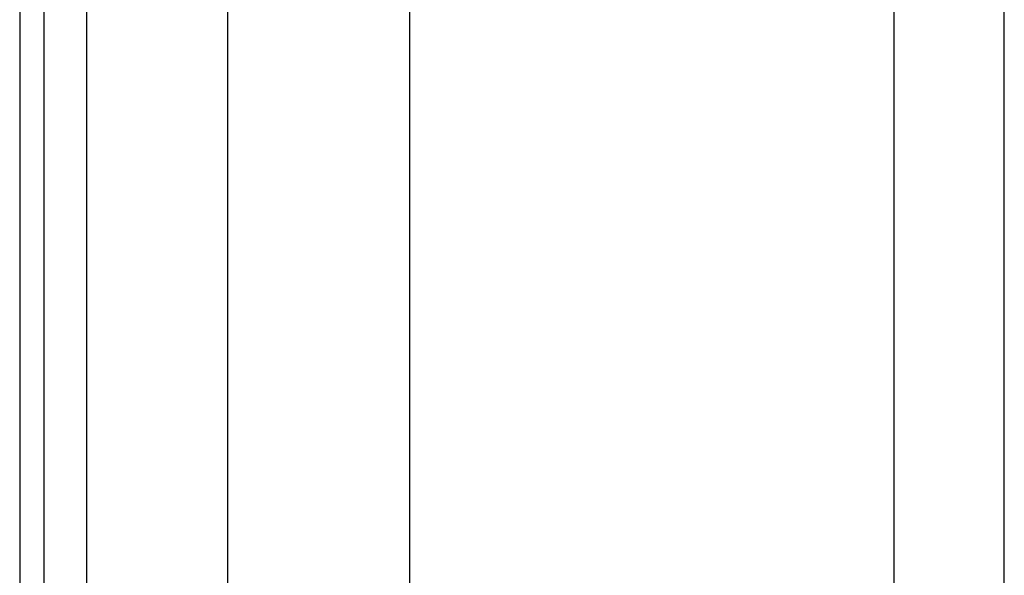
# Model space of a CAD drawing. Header units: inches. Extents: x 3.4 to 82.4, y 3.9 to 45.4.
# Tile 39 of 114: x 3.4 to 5.5, y 17.9 to 19.1. Entities that reach past the tile are written whole.
import ezdxf

# ---------------------------------------------------------------- set-up
doc = ezdxf.new("R2010")
doc.units = ezdxf.units.IN
doc.header["$MEASUREMENT"] = 0
doc.layers.add('Visible Edges(ANSI)', color=7, linetype='Continuous', lineweight=25)
doc.layers.add('Visible Tangent Edges(ANSI)', color=7, linetype='Continuous', lineweight=25)

msp = doc.modelspace()

# ---------------------------------------------------------------- linework, layer by layer
at = {"layer": 'Visible Edges(ANSI)'}
for p, q in [((3.3538, 31.551), (3.3538, 8.04)), ((3.4068, 8.04), (3.4068, 31.551)), ((3.8058, 12.5269), (3.8058, 27.0641)), ((4.1995, 27.0631), (4.1995, 12.5279)), ((5.4908, 17.7513), (5.4908, 21.8397)), ((5.2516, 17.8373), (5.2516, 21.7537))]:
    msp.add_line(p, q, dxfattribs=at)
at = {"layer": 'Visible Tangent Edges(ANSI)'}
msp.add_line((3.4998, 8.04), (3.4998, 31.551), dxfattribs=at)

doc.saveas('drawing.dxf')
